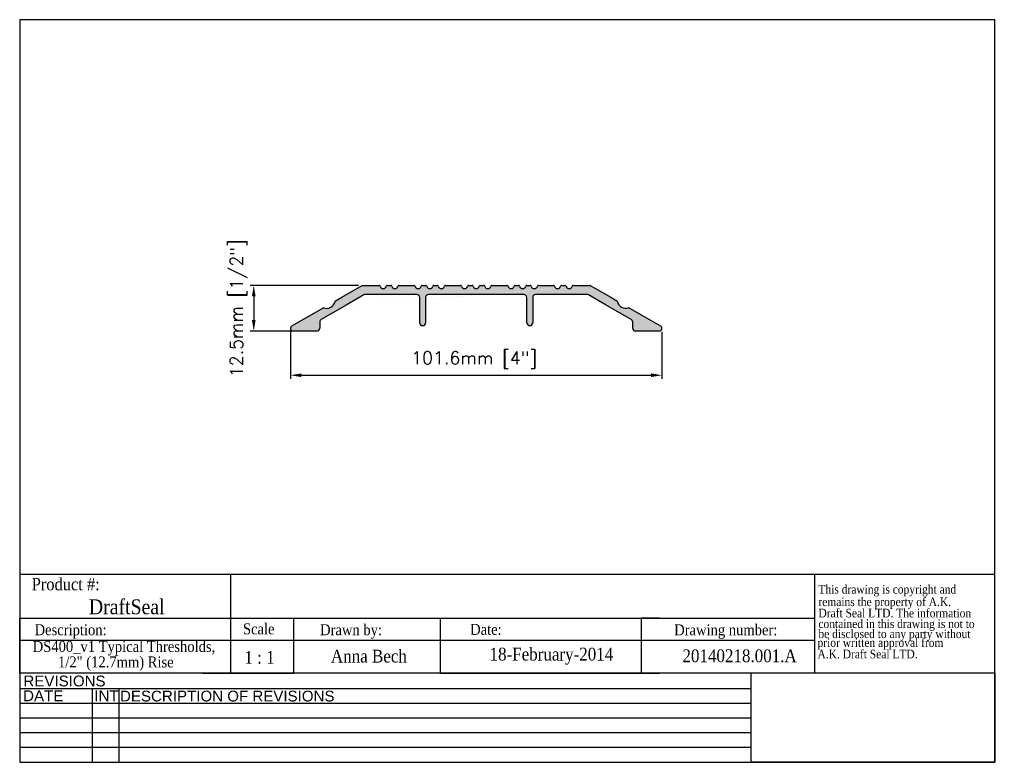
# Model space of a CAD drawing. Header units: millimetres. Extents: x 2362 to 2631, y 15 to 219.
import ezdxf
from ezdxf.enums import TextEntityAlignment as Align

# ---------------------------------------------------------------- set-up
doc = ezdxf.new("R2010")
doc.units = ezdxf.units.MM
doc.header["$MEASUREMENT"] = 0
doc.layers.add('AM_5', color=3, linetype='Continuous', lineweight=25)
doc.layers.add('BORDER', color=7, linetype='Continuous', lineweight=25)
doc.layers.add('FRAME', color=7, linetype='Continuous')
doc.styles.add('DS GROUP', font='arial.ttf')
doc.styles.get("Standard").update_dxf_attribs({"font": 'ROMANS.SHX'})
doc.styles.add('TAG', font='GARA.TTF')
doc.dimstyles.new('AM_ISO$0', dxfattribs={"dimtxt": 1.5, "dimasz": 1.5, "dimexe": 1, "dimexo": 1, "dimgap": 1.5, "dimtad": 1, "dimdec": 0, "dimdsep": 46, "dimtxsty": 'Standard', "dimcen": 0, "dimclrd": 256, "dimclre": 256, "dimclrt": 2, "dimadec": 0, "dimazin": 2, "dimtp": 0.1, "dimtm": 0.1, "dimtfac": 0.71, "dimtdec": 0, "dimtmove": 0, "dimatfit": 3, "dimfxl": 1, "dimlwd": -1, "dimlwe": -1, "dimarcsym": 1})
picture_1 = doc.add_image_def('image1.bmp', size_in_pixel=(901, 331))

# ---------------------------------------------------------------- blocks, each defined once
blk = doc.blocks.new('A$C08671A0E')
at = {"layer": 'FRAME', "style": 'TAG'}
for s, p in [('This drawing is copyright and', (14.82235561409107, -52.33811965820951)), ('remains the property of A.K.', (14.82235561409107, -101.4563565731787)), ('Draft Seal LTD. The information', (14.82235561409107, -145.6627890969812)), ('contained in this drawing is not to  ', (14.82235561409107, -187.4132979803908)), ('be disclosed to any party without ', (14.82235561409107, -226.7078832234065)), (' prior written approval from', (0, -261.2234074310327)), (' A.K. Draft Seal LTD.', (0, -306.093578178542))]:
    blk.add_text(s, height=33.81873376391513, dxfattribs=at).set_placement(p)
blk = doc.blocks.new('*D466')
at = {"layer": 'AM_5', "linetype": 'ByBlock', "transparency": 16777216}
for p, q in [((2436.132480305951, 133.0514500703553), (2436.132480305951, 120.2205250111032)), ((2537.732480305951, 133.0514500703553), (2537.732480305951, 120.2205250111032)), ((2439.132480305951, 121.2205250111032), (2534.732480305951, 121.2205250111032))]:
    blk.add_line(p, q, dxfattribs=at)
at = {"layer": 'AM_5', "transparency": 16777216}
for points in [[(2439.132480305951, 121.7205250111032), (2439.132480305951, 120.7205250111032), (2436.132480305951, 121.2205250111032)], [(2534.732480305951, 121.7205250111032), (2534.732480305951, 120.7205250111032), (2537.732480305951, 121.2205250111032)]]:
    blk.add_solid(points, dxfattribs=at)
at = {"layer": 'Defpoints', "color": 0, "transparency": 16777216}
for p in [(2436.132480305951, 134.0514500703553), (2537.732480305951, 134.0514500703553), (2537.732480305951, 121.2205250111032)]:
    blk.add_point(p, dxfattribs=at)
at = {"layer": 'AM_5', "color": 7, "transparency": 16777216, "insert": (2486.360060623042, 125.3871916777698), "char_height": 3.5, "attachment_point": 5}
blk.add_mtext('101.6mm [4"]', dxfattribs=at)
blk = doc.blocks.new('*D465')
at = {"layer": 'AM_5', "linetype": 'ByBlock', "transparency": 16777216}
for p, q in [((2454.734077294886, 145.8014500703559), (2425.092109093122, 145.8014500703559)), ((2426.092109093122, 142.8014500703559), (2426.092109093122, 136.3014500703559)), ((2437.382479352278, 133.3014500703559), (2425.092109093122, 133.3014500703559))]:
    blk.add_line(p, q, dxfattribs=at)
at = {"layer": 'AM_5', "transparency": 16777216}
for points in [[(2425.592109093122, 142.8014500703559), (2426.592109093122, 142.8014500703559), (2426.092109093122, 145.8014500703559)], [(2425.592109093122, 136.3014500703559), (2426.592109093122, 136.3014500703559), (2426.092109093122, 133.3014500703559)]]:
    blk.add_solid(points, dxfattribs=at)
at = {"layer": 'Defpoints', "color": 0, "transparency": 16777216}
for p in [(2455.734077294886, 145.8014500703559), (2426.092109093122, 133.3014500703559), (2438.382479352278, 133.3014500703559)]:
    blk.add_point(p, dxfattribs=at)
at = {"layer": 'AM_5', "color": 7, "transparency": 16777216, "insert": (2421.925442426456, 139.5514500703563), "char_height": 3.5, "attachment_point": 5, "rotation": 90}
blk.add_mtext('12.5mm [1/2"]', dxfattribs=at)

msp = doc.modelspace()

# ---------------------------------------------------------------- hatches: boundary and pattern name
h = msp.add_hatch(color=256)
edge = h.paths.add_edge_path()
edge.add_line((2499.982480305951, 143.3114500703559), (2473.882480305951, 143.3114500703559))
edge.add_arc((2473.882480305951, 142.5114500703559), 0.8000000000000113, 90, 180)
edge.add_line((2473.082480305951, 142.5114500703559), (2473.082480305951, 135.6014500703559))
edge.add_arc((2472.282480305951, 135.6014500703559), 0.8000000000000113, -180, 0, ccw=False)
edge.add_line((2471.482480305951, 135.6014500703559), (2471.482480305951, 142.5114500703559))
edge.add_arc((2470.682480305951, 142.5114500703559), 0.8000000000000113, 0, 90)
edge.add_line((2470.682480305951, 143.3114500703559), (2456.615630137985, 143.3114500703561))
edge.add_arc((2456.615630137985, 142.5114500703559), 0.800000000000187, 90.00000000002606, 120.0000000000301)
edge.add_line((2456.215630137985, 143.2042703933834), (2451.392380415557, 140.419565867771))
edge.add_line((2451.392380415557, 140.419565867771), (2444.532480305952, 136.4590006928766))
edge.add_arc((2444.932480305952, 135.7661803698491), 0.8000000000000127, 120, 179.9999999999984)
edge.add_line((2444.132480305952, 135.7661803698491), (2444.132480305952, 134.1014500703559))
edge.add_arc((2443.332480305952, 134.1014500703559), 0.8000000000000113, -90, 0, ccw=False)
edge.add_line((2443.332480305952, 133.3014500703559), (2436.882479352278, 133.3014500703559))
edge.add_arc((2436.882480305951, 134.0514500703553), 0.7500000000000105, 119.9999999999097, 269.9999271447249, ccw=False)
edge.add_line((2436.507480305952, 134.7009691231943), (2437.15699935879, 135.0759691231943))
edge.add_line((2437.15699935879, 135.0759691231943), (2445.132480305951, 139.6806151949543))
edge.add_arc((2445.994721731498, 141.8989343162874), 2.380000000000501, 248.7593270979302, 348.0940037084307)
edge.add_arc((2448.617067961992, 141.3460326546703), 0.3000000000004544, 119.9999999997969, 168.0940037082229, ccw=False)
edge.add_line((2448.467067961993, 141.6058402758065), (2450.147380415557, 142.5759691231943))
edge.add_line((2450.147380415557, 142.5759691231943), (2455.734077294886, 145.8014500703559))
edge.add_line((2455.734077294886, 145.8014500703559), (2460.360916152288, 145.8014500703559))
edge.add_arc((2460.360916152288, 145.5014500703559), 0.3000000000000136, 14.601863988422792, 90, ccw=False)
edge.add_arc((2461.51248030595, 145.8014500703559), 0.8900000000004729, 194.6018639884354, 345.3981360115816)
edge.add_arc((2462.664044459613, 145.5014500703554), 0.3000000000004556, 89.99999999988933, 165.3981360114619, ccw=False)
edge.add_line((2462.664044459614, 145.8014500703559), (2463.540916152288, 145.8014500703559))
edge.add_arc((2463.540916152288, 145.5014500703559), 0.3000000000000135, 14.601863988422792, 89.99999999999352, ccw=False)
edge.add_arc((2464.69248030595, 145.8014500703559), 0.8900000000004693, 194.6018639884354, 345.3981360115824)
edge.add_arc((2465.844044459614, 145.5014500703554), 0.3000000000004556, 89.99999999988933, 165.3981360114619, ccw=False)
edge.add_line((2465.844044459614, 145.8014500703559), (2469.890916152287, 145.8014500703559))
edge.add_arc((2469.890916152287, 145.5014500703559), 0.2999999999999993, 14.601863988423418, 90, ccw=False)
edge.add_arc((2471.04248030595, 145.8014500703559), 0.8900000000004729, 194.6018639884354, 345.3981360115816)
edge.add_arc((2472.194044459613, 145.5014500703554), 0.3000000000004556, 89.99999999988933, 165.3981360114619, ccw=False)
edge.add_line((2472.194044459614, 145.8014500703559), (2473.070916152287, 145.8014500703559))
edge.add_arc((2473.070916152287, 145.5014500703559), 0.3000000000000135, 14.601863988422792, 89.99999999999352, ccw=False)
edge.add_arc((2474.22248030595, 145.8014500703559), 0.8900000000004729, 194.6018639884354, 345.3981360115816)
edge.add_arc((2475.374044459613, 145.5014500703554), 0.3000000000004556, 89.99999999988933, 165.3981360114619, ccw=False)
edge.add_line((2475.374044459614, 145.8014500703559), (2476.250916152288, 145.8014500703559))
edge.add_arc((2476.250916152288, 145.5014500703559), 0.3000000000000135, 14.601863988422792, 89.99999999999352, ccw=False)
edge.add_arc((2477.40248030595, 145.8014500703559), 0.8900000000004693, 194.6018639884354, 345.3981360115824)
edge.add_arc((2478.554044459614, 145.5014500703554), 0.3000000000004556, 89.99999999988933, 165.3981360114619, ccw=False)
edge.add_line((2478.554044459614, 145.8014500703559), (2482.600916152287, 145.8014500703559))
edge.add_arc((2482.600916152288, 145.5014500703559), 0.2999999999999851, 14.6018639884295, 90, ccw=False)
edge.add_arc((2483.75248030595, 145.8014500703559), 0.8900000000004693, 194.6018639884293, 345.3981360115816)
edge.add_arc((2484.904044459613, 145.5014500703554), 0.3000000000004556, 89.99999999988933, 165.3981360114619, ccw=False)
edge.add_line((2484.904044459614, 145.8014500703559), (2485.780916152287, 145.8014500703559))
edge.add_arc((2485.780916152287, 145.5014500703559), 0.3000000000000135, 14.601863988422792, 89.99999999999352, ccw=False)
edge.add_arc((2486.93248030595, 145.8014500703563), 0.8900000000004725, 194.6018639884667, 270.0000000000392)
edge.add_arc((2486.932480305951, 145.8014500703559), 0.8900000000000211, 270, 345.398136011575)
edge.add_arc((2488.084044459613, 145.5014500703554), 0.3000000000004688, 89.99999999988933, 165.3981360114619, ccw=False)
edge.add_line((2488.084044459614, 145.8014500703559), (2488.960916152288, 145.8014500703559))
edge.add_arc((2488.960916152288, 145.5014500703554), 0.3000000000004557, 14.601863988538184, 90.00000000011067, ccw=False)
edge.add_arc((2490.112480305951, 145.8014500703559), 0.8900000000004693, 194.6018639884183, 345.3981360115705)
edge.add_arc((2491.264044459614, 145.5014500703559), 0.2999999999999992, 90, 165.3981360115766, ccw=False)
edge.add_line((2491.264044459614, 145.8014500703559), (2495.310916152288, 145.8014500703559))
edge.add_arc((2495.310916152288, 145.5014500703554), 0.3000000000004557, 14.601863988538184, 90.00000000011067, ccw=False)
edge.add_arc((2496.462480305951, 145.8014500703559), 0.8900000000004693, 194.6018639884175, 345.3981360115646)
edge.add_arc((2497.614044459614, 145.5014500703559), 0.2999999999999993, 90, 165.3981360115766, ccw=False)
edge.add_line((2497.614044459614, 145.8014500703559), (2498.490916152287, 145.8014500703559))
edge.add_arc((2498.490916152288, 145.5014500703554), 0.3000000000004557, 14.601863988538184, 90.00000000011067, ccw=False)
edge.add_arc((2499.642480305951, 145.8014500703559), 0.8900000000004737, 194.6018639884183, 345.3981360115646)
edge.add_arc((2500.794044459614, 145.5014500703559), 0.3000000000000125, 90, 165.3981360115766, ccw=False)
edge.add_line((2500.794044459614, 145.8014500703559), (2501.670916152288, 145.8014500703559))
edge.add_arc((2501.670916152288, 145.5014500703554), 0.3000000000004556, 14.601863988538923, 90.00000000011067, ccw=False)
edge.add_arc((2502.822480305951, 145.8014500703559), 0.8900000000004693, 194.6018639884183, 345.3981360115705)
edge.add_arc((2503.974044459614, 145.5014500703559), 0.2999999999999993, 89.99999999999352, 165.3981360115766, ccw=False)
edge.add_line((2503.974044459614, 145.8014500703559), (2508.020916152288, 145.8014500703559))
edge.add_arc((2508.020916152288, 145.5014500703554), 0.3000000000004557, 14.601863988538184, 90.00000000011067, ccw=False)
edge.add_arc((2509.172480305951, 145.8014500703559), 0.8900000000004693, 194.6018639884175, 345.3981360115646)
edge.add_arc((2510.324044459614, 145.5014500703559), 0.2999999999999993, 90, 165.3981360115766, ccw=False)
edge.add_line((2510.324044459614, 145.8014500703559), (2511.200916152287, 145.8014500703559))
edge.add_arc((2511.200916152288, 145.5014500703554), 0.3000000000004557, 14.601863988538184, 90.00000000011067, ccw=False)
edge.add_arc((2512.352480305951, 145.8014500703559), 0.8900000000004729, 194.6018639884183, 345.3981360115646)
edge.add_arc((2513.504044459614, 145.5014500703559), 0.3000000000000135, 90, 165.3981360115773, ccw=False)
edge.add_line((2513.504044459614, 145.8014500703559), (2518.130883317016, 145.8014500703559))
edge.add_line((2518.130883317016, 145.8014500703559), (2523.717580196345, 142.5759691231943))
edge.add_line((2523.717580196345, 142.5759691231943), (2525.397892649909, 141.6058402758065))
edge.add_arc((2525.247892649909, 141.3460326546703), 0.3000000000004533, 11.905996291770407, 60.00000000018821, ccw=False)
edge.add_arc((2527.870238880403, 141.8989343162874), 2.380000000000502, 191.9059962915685, 288.0940037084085)
edge.add_arc((2528.702585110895, 139.3514650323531), 0.3000000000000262, 59.999999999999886, 108.0940037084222, ccw=False)
edge.add_line((2528.852585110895, 139.6112726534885), (2536.707961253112, 135.0759691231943))
edge.add_line((2536.707961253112, 135.0759691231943), (2537.35748030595, 134.7009691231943))
edge.add_arc((2536.982480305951, 134.0514500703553), 0.7500000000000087, -89.99992714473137, 60.000000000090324, ccw=False)
edge.add_line((2536.982481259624, 133.3014500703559), (2530.53248030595, 133.3014500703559))
edge.add_arc((2530.53248030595, 134.101450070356), 0.8000000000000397, 180.0000000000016, 270, ccw=False)
edge.add_line((2529.73248030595, 134.1014500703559), (2529.73248030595, 135.7661803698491))
edge.add_arc((2528.93248030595, 135.7661803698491), 0.8000000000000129, 1.6284e-12, 59.99999999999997)
edge.add_line((2529.33248030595, 136.4590006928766), (2522.472580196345, 140.419565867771))
edge.add_line((2522.472580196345, 140.419565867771), (2517.649330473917, 143.2042703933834))
edge.add_arc((2517.249330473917, 142.511450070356), 0.8000000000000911, 59.99999999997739, 89.99999999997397)
edge.add_line((2517.249330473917, 143.311450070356), (2503.182480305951, 143.3114500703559))
edge.add_arc((2503.182480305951, 142.5114500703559), 0.8000000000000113, 90, 180)
edge.add_line((2502.382480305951, 142.5114500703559), (2502.382480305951, 135.6014500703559))
edge.add_arc((2501.582480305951, 135.6014500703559), 0.8000000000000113, -180, 0, ccw=False)
edge.add_line((2500.782480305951, 135.6014500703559), (2500.782480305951, 142.5114500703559))
edge.add_arc((2499.982480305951, 142.5114500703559), 0.8000000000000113, 0, 90)
edge = h.paths.add_edge_path(flags=17)
edge.add_arc((2445.162375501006, 139.3514650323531), 0.300000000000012, 71.90599629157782, 119.9999999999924)
edge.add_arc((2518.050498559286, 145.5014500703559), 0.3000000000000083, 59.99999999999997, 90)

# ---------------------------------------------------------------- linework, layer by layer
for p, q in [((2450.147380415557, 142.5759691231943), (2455.734077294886, 145.8014500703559)), ((2455.734077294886, 145.8014500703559), (2460.360916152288, 145.8014500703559)), ((2462.664044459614, 145.8014500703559), (2463.540916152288, 145.8014500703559)), ((2465.844044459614, 145.8014500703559), (2469.890916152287, 145.8014500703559)), ((2472.194044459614, 145.8014500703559), (2473.070916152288, 145.8014500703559)), ((2475.374044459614, 145.8014500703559), (2476.250916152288, 145.8014500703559)), ((2478.554044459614, 145.8014500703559), (2482.600916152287, 145.8014500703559)), ((2484.904044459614, 145.8014500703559), (2485.780916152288, 145.8014500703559)), ((2488.084044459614, 145.8014500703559), (2488.960916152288, 145.8014500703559)), ((2491.264044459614, 145.8014500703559), (2495.310916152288, 145.8014500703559)), ((2497.614044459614, 145.8014500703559), (2498.490916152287, 145.8014500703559)), ((2500.794044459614, 145.8014500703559), (2501.670916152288, 145.8014500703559)), ((2503.974044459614, 145.8014500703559), (2508.020916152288, 145.8014500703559)), ((2510.324044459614, 145.8014500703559), (2511.200916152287, 145.8014500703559)), ((2513.504044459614, 145.8014500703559), (2518.130883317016, 145.8014500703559)), ((2518.130883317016, 145.8014500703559), (2523.717580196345, 142.5759691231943)), ((2456.215630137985, 143.2042703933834), (2451.392380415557, 140.419565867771)), ((2470.682480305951, 143.3114500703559), (2456.615630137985, 143.3114500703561)), ((2499.982480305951, 143.3114500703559), (2473.882480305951, 143.3114500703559)), ((2517.249330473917, 143.311450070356), (2503.182480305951, 143.3114500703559)), ((2522.472580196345, 140.419565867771), (2517.649330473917, 143.2042703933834)), ((2451.392380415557, 140.419565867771), (2444.532480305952, 136.4590006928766)), ((2448.467067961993, 141.6058402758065), (2450.147380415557, 142.5759691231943)), ((2471.482480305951, 135.6014500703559), (2471.482480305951, 142.5114500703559)), ((2473.082480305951, 142.5114500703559), (2473.082480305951, 135.6014500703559)), ((2500.782480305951, 135.6014500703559), (2500.782480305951, 142.5114500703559)), ((2502.382480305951, 142.5114500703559), (2502.382480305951, 135.6014500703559)), ((2529.33248030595, 136.4590006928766), (2522.472580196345, 140.419565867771)), ((2523.717580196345, 142.5759691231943), (2525.397892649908, 141.6058402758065)), ((2437.15699935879, 135.0759691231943), (2445.132480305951, 139.6806151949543)), ((2528.852585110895, 139.6112726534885), (2536.707961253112, 135.0759691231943)), ((2436.507480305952, 134.7009691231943), (2437.15699935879, 135.0759691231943)), ((2444.132480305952, 135.7661803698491), (2444.132480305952, 134.1014500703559)), ((2529.73248030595, 134.1014500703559), (2529.73248030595, 135.7661803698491)), ((2536.707961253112, 135.0759691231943), (2537.35748030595, 134.7009691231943)), ((2443.332480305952, 133.3014500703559), (2436.882479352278, 133.3014500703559)), ((2536.982481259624, 133.3014500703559), (2530.53248030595, 133.3014500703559)), ((2362.056964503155, 66.7850771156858), (2579.510034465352, 66.7850771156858)), ((2419.684466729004, 66.78507711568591), (2419.684466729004, 54.7343335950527)), ((2579.510034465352, 66.7850771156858), (2579.510034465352, 39.73433359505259)), ((2362.056964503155, 39.7343335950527), (2362.056964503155, 54.7343335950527)), ((2362.056964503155, 54.7343335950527), (2579.510034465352, 54.7343335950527)), ((2362.056964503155, 54.7343335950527), (2362.056964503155, 49.7343335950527)), ((2362.056964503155, 54.7343335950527), (2362.056964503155, 48.7343335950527)), ((2362.056964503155, 54.7343335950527), (2412.056964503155, 54.7343335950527)), ((2419.684466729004, 54.7343335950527), (2419.684466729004, 39.7343335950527)), ((2437.056964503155, 39.7343335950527), (2437.056964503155, 54.7343335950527)), ((2437.056964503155, 54.7343335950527), (2477.056964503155, 54.7343335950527)), ((2477.056964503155, 54.7343335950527), (2477.056964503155, 39.7343335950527)), ((2537.056964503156, 54.7343335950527), (2532.056964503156, 54.7343335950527)), ((2532.056964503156, 54.7343335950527), (2532.056964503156, 39.7343335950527)), ((2362.056964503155, 48.7343335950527), (2362.056964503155, 50.2343335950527)), ((2362.056964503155, 48.7343335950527), (2579.510034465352, 48.7343335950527)), ((2362.056964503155, 39.7343335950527), (2362.056964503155, 42.7343335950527)), ((2412.056964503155, 39.7343335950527), (2437.056964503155, 39.7343335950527)), ((2477.056964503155, 39.7343335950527), (2537.056964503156, 39.7343335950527))]:
    msp.add_line(p, q)
for centre, radius, start, end in [((2460.360916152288, 145.5014500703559), 0.3000000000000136, 14.60186398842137, 90), ((2461.51248030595, 145.8014500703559), 0.8900000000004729, 194.601863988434, 345.3981360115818), ((2462.664044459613, 145.5014500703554), 0.3000000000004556, 89.99999999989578, 165.3981360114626), ((2463.540916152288, 145.5014500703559), 0.3000000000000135, 14.60186398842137, 90), ((2464.69248030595, 145.8014500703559), 0.8900000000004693, 194.601863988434, 345.3981360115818), ((2465.844044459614, 145.5014500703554), 0.3000000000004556, 89.99999999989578, 165.3981360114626), ((2469.890916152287, 145.5014500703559), 0.2999999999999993, 14.60186398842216, 90), ((2471.04248030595, 145.8014500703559), 0.8900000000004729, 194.601863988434, 345.3981360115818), ((2472.194044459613, 145.5014500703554), 0.3000000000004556, 89.99999999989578, 165.3981360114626), ((2473.070916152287, 145.5014500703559), 0.3000000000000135, 14.60186398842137, 90), ((2474.22248030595, 145.8014500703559), 0.8900000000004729, 194.601863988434, 345.3981360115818), ((2475.374044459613, 145.5014500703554), 0.3000000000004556, 89.99999999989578, 165.3981360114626), ((2476.250916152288, 145.5014500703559), 0.3000000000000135, 14.60186398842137, 90), ((2477.40248030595, 145.8014500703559), 0.8900000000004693, 194.601863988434, 345.3981360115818), ((2478.554044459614, 145.5014500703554), 0.3000000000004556, 89.99999999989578, 165.3981360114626), ((2482.600916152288, 145.5014500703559), 0.2999999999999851, 14.60186398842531, 90), ((2483.75248030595, 145.8014500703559), 0.8900000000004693, 194.6018639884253, 345.3981360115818), ((2484.904044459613, 145.5014500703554), 0.3000000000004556, 89.99999999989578, 165.3981360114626), ((2485.780916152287, 145.5014500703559), 0.3000000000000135, 14.60186398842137, 90), ((2486.93248030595, 145.8014500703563), 0.8900000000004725, 194.6018639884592, 270.000000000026), ((2486.932480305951, 145.8014500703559), 0.8900000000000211, 270, 345.3981360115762), ((2488.084044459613, 145.5014500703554), 0.3000000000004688, 89.99999999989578, 165.3981360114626), ((2488.960916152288, 145.5014500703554), 0.3000000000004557, 14.60186398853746, 90.00000000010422), ((2490.112480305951, 145.8014500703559), 0.8900000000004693, 194.6018639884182, 345.3981360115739), ((2491.264044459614, 145.5014500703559), 0.2999999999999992, 90, 165.3981360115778), ((2495.310916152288, 145.5014500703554), 0.3000000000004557, 14.60186398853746, 90.00000000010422), ((2496.462480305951, 145.8014500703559), 0.8900000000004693, 194.6018639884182, 345.398136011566), ((2497.614044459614, 145.5014500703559), 0.2999999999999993, 90, 165.3981360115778), ((2498.490916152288, 145.5014500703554), 0.3000000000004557, 14.60186398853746, 90.00000000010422), ((2499.642480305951, 145.8014500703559), 0.8900000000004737, 194.6018639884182, 345.398136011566), ((2500.794044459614, 145.5014500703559), 0.3000000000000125, 90, 165.3981360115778), ((2501.670916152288, 145.5014500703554), 0.3000000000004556, 14.60186398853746, 90.00000000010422), ((2502.822480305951, 145.8014500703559), 0.8900000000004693, 194.6018639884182, 345.3981360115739), ((2503.974044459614, 145.5014500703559), 0.2999999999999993, 90, 165.3981360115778), ((2508.020916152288, 145.5014500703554), 0.3000000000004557, 14.60186398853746, 90.00000000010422), ((2509.172480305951, 145.8014500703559), 0.8900000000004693, 194.6018639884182, 345.398136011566), ((2510.324044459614, 145.5014500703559), 0.2999999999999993, 90, 165.3981360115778), ((2511.200916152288, 145.5014500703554), 0.3000000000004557, 14.60186398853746, 90.00000000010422), ((2512.352480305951, 145.8014500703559), 0.8900000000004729, 194.6018639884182, 345.398136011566), ((2513.504044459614, 145.5014500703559), 0.3000000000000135, 90, 165.3981360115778), ((2518.050498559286, 145.5014500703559), 0.3000000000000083, 59.99999999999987, 90), ((2456.615630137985, 142.5114500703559), 0.800000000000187, 90.00000000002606, 120.00000000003), ((2470.682480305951, 142.5114500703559), 0.8000000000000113, 0, 90), ((2473.882480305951, 142.5114500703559), 0.8000000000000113, 90, 180), ((2499.982480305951, 142.5114500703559), 0.8000000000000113, 0, 90), ((2503.182480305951, 142.5114500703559), 0.8000000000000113, 90, 180), ((2517.249330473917, 142.511450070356), 0.8000000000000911, 59.99999999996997, 89.99999999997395), ((2445.994721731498, 141.8989343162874), 2.380000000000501, 248.7593270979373, 348.0940037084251), ((2448.617067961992, 141.3460326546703), 0.3000000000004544, 119.9999999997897, 168.0940037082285), ((2525.247892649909, 141.3460326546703), 0.3000000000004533, 11.90599629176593, 60.00000000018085), ((2527.870238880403, 141.8989343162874), 2.380000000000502, 191.9059962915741, 288.0940037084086), ((2445.162375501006, 139.3514650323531), 0.300000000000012, 71.90599629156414, 119.9999999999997), ((2528.702585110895, 139.3514650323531), 0.3000000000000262, 59.99999999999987, 108.0940037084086), ((2436.882480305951, 134.0514500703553), 0.7500000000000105, 119.9999999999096, 269.9999271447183), ((2444.932480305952, 135.7661803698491), 0.8000000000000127, 120.0000000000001, 179.9999999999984), ((2472.282480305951, 135.6014500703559), 0.8000000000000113, 180, 0), ((2501.582480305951, 135.6014500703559), 0.8000000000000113, 180, 0), ((2528.93248030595, 135.7661803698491), 0.8000000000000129, 1.628443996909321e-12, 59.99999999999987), ((2536.982480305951, 134.0514500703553), 0.7500000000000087, 270.0000728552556, 60.00000000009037), ((2443.332480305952, 134.1014500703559), 0.8000000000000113, 270, 0), ((2530.53248030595, 134.101450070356), 0.8000000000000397, 180.0000000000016, 270)]:
    msp.add_arc(centre, radius, start, end)
at = {"layer": 'BORDER'}
for p, q in [((2362.056964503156, 218.5049618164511), (2362.056964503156, 15.30496181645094)), ((2628.756964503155, 218.5049618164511), (2362.056964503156, 218.5049618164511)), ((2628.756964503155, 15.30496181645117), (2628.756964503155, 218.5049618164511)), ((2579.510034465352, 66.7850771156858), (2628.756964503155, 66.7850771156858)), ((2628.756964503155, 39.7343335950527), (2362.056964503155, 39.7343335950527)), ((2562.139669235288, 35.41916478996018), (2362.056964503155, 35.41916478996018)), ((2381.927097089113, 35.41916478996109), (2381.927097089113, 15.30496181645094)), ((2389.144125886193, 35.41916478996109), (2389.144125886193, 15.30496181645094)), ((2562.139669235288, 31.39632419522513), (2362.056964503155, 31.39632419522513)), ((2562.139669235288, 27.37348360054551), (2362.056964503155, 27.37348360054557)), ((2562.139669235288, 23.35064300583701), (2362.056964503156, 23.3506430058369)), ((2562.139669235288, 19.32780241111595), (2362.056964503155, 19.32780241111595)), ((2362.056964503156, 15.30496181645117), (2628.756964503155, 15.30496181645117))]:
    msp.add_line(p, q, dxfattribs=at)
at = {"layer": 'FRAME', "color": 1}
for q in [(2562.139669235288, 39.7449116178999), (2562.139669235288, 39.73433359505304)]:
    msp.add_line((2562.139669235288, 15.30496181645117), q, dxfattribs=at)

# ---------------------------------------------------------------- block references
at = {"xscale": 0.06987750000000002, "yscale": 0.06987750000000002, "zscale": 0.06987750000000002}
msp.add_blockref('A$C08671A0E', (2579.510034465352, 65.13687947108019), dxfattribs=at)

# ---------------------------------------------------------------- texts
at = {"layer": 'BORDER', "char_height": 2.953125, "attachment_point": 2, "style": 'DS GROUP'}
for s, width, insert in [('REVISIONS', 20.38680124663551, (2374.315364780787, 39.03213209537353)), ('DATE', 20.38680124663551, (2368.499329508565, 34.98762233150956)), ('INT', 20.38680124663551, (2385.794444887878, 34.98762233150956)), ('DESCRIPTION OF REVISIONS', 103.860939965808, (2418.835787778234, 34.90660090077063))]:
    msp.add_mtext_dynamic_manual_height_columns(s, width=width, gutter_width=7.5, heights=[0], dxfattribs=dict(at, insert=insert))
at = {"layer": 'FRAME', "style": 'TAG'}
for s, height, p in [('Product #:', 3.381873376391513, (2374.646226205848, 64.12526045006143)), ('DraftSeal', 4.069431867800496, (2391.340288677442, 57.98270514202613)), ('Description:', 3, (2375.983439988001, 51.10998512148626)), ('Drawn by:', 3, (2452.687189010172, 51.17699926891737)), ('Date:', 3, (2489.580982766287, 51.65726732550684)), ('Drawing number:', 3, (2555.199794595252, 51.15131051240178)), ('1 : 1', 3.5, (2427.653629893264, 43.99696271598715)), ('Anna Bech', 3.5, (2457.580101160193, 44.44393895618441)), ('18-February-2014', 3.5, (2507.499211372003, 44.43612063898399)), ('20140218.001.A', 3.5, (2558.978224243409, 44.44524200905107))]:
    msp.add_text(s, height=height, dxfattribs=at).set_placement(p, align=Align.MIDDLE)
msp.add_text('Scale', height=3, dxfattribs=at).set_placement((2423.126031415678, 50.32467136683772))
for s, p in [('DS400_v1 Typical Thresholds,', (2390.577202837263, 45.50184410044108)), ('1/2" (12.7mm) Rise', (2388.35829890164, 41.27290132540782))]:
    msp.add_text(s, height=3, dxfattribs=at).set_placement(p, align=Align.CENTER)

# ---------------------------------------------------------------- dimensions: what is measured, and where the dimension line sits
at = {"layer": 'AM_5'}
dim = msp.add_linear_dim(base=(2426.092109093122, 133.3014500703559), p1=(2455.734077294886, 145.8014500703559), p2=(2438.382479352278, 133.3014500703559), angle=90, dimstyle='AM_ISO$0', override={"dimtxt": 3.5, "dimasz": 3, "dimdec": 1, "dimpost": '<>mm', "dimclrt": 7}, dxfattribs=at)
dim.commit()
dim.dimension.update_dxf_attribs({"geometry": '*D465', "text_midpoint": (2426.092109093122, 139.5514500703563), "dimtype": 160})
dim = msp.add_linear_dim(base=(2537.732480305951, 121.2205250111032), p1=(2436.132480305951, 134.0514500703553), p2=(2537.732480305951, 134.0514500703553), dimstyle='AM_ISO$0', override={"dimtxt": 3.5, "dimasz": 3, "dimdec": 1, "dimpost": '<>mm', "dimclrt": 7}, dxfattribs=at)
dim.commit()
dim.dimension.update_dxf_attribs({"geometry": '*D466', "text_midpoint": (2486.360060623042, 121.2205250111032), "dimtype": 160})

# ---------------------------------------------------------------- pictures from other files: only their frames are drawn
image = msp.add_image(picture_1, insert=(2562.139669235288, 15.30496181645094), size_in_units=(66.61729526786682, 24.4731684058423))
image.dxf.flags = 7

doc.saveas('drawing.dxf')
